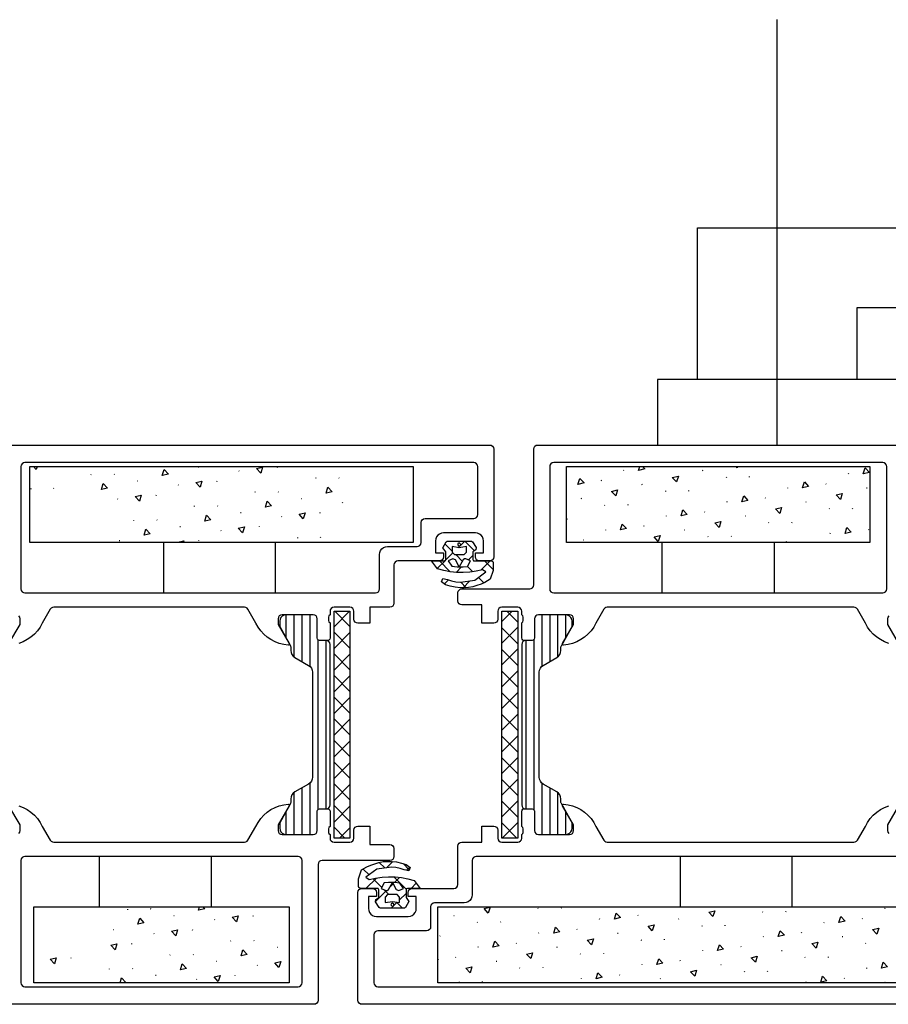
# Model space of a CAD drawing. Header units: millimetres. Extents: x -4577 to 1032787, y -66234 to 201209.
# Tile 247 of 256: x 26772 to 26880, y -47046 to -46922. Entities that reach past the tile are written whole.
import ezdxf

# ---------------------------------------------------------------- set-up
doc = ezdxf.new("R2010")
doc.units = ezdxf.units.MM
doc.linetypes.add('510_5_2OG_ELT_1004$0$11-07-22_DS_2OG$0$AUSGEZOGEN', pattern=[0])
for name, color, linetype in [('510_5_2OG_ELT_1004$0$11-07-22_DS_2OG$0$108', 8, '510_5_2OG_ELT_1004$0$11-07-22_DS_2OG$0$AUSGEZOGEN'), ('510_5_2OG_ELT_1004$0$11-07-22_DS_2OG$0$DOOR', 8, '510_5_2OG_ELT_1004$0$11-07-22_DS_2OG$0$AUSGEZOGEN'), ('510_5_2OG_ELT_1004$0$11-07-22_DS_2OG$0$Nichttragende_Bauteile', 8, '510_5_2OG_ELT_1004$0$11-07-22_DS_2OG$0$AUSGEZOGEN')]:
    doc.layers.add(name, color=color, linetype=linetype)

# ---------------------------------------------------------------- blocks, each defined once
blk = doc.blocks.new('510_5_2OG_ELT_1004')
at = {"layer": '510_5_2OG_ELT_1004$0$11-07-22_DS_2OG$0$108', "linetype": '510_5_2OG_ELT_1004$0$11-07-22_DS_2OG$0$AUSGEZOGEN'}
for p, q in [((26773.71, -46978.68), (26773.37, -46978.31)), ((26773.83, -46978.31), (26773.71, -46978.68)), ((26780.59, -46979.28), (26780.57, -46979.35)), ((26783.53, -46979.3), (26783.49, -46979.25)), ((26789.5, -46979.42), (26789.73, -46978.68)), ((26794.06, -46978.37), (26793.99, -46978.39)), ((26799.1, -46978.82), (26799.14, -46978.87)), ((26803.94, -46978.4), (26803.96, -46978.34)), ((26786.46, -46980.13), (26786.39, -46980.14)), ((26791.5, -46980.58), (26791.54, -46980.63)), ((26793.7, -46980.3), (26794.46, -46980.13)), ((26794.23, -46980.87), (26793.7, -46980.3)), ((26794.46, -46980.13), (26794.23, -46980.87)), ((26796.34, -46980.16), (26796.36, -46980.09)), ((26808.71, -46979.72), (26808.69, -46979.79)), ((26811.65, -46979.74), (26811.61, -46979.69)), ((26772.99, -46981.04), (26773.07, -46981.1)), ((26775.93, -46981.05), (26775.89, -46981.01)), ((26788.74, -46981.91), (26788.76, -46981.85)), ((26801.11, -46981.48), (26801.09, -46981.54)), ((26804.05, -46981.49), (26804.01, -46981.45)), ((26810.02, -46981.62), (26810.24, -46980.87)), ((26783.9, -46982.33), (26783.94, -46982.38)), ((26802.42, -46983.37), (26802.64, -46982.63)), ((26802.64, -46982.63), (26803.18, -46983.2)), ((26806.98, -46982.32), (26806.91, -46982.34)), ((26812.02, -46982.77), (26812.06, -46982.82)), ((26793.51, -46983.23), (26793.49, -46983.3)), ((26796.45, -46983.25), (26796.41, -46983.2)), ((26799.38, -46984.08), (26799.31, -46984.09)), ((26803.18, -46983.2), (26802.42, -46983.37)), ((26809.26, -46984.11), (26809.28, -46984.04)), ((26785.91, -46984.99), (26785.89, -46985.05)), ((26788.85, -46985), (26788.81, -46984.96)), ((26794.82, -46985.13), (26795.04, -46984.38)), ((26804.42, -46984.53), (26804.46, -46984.58)), ((26787.22, -46986.88), (26787.44, -46986.14)), ((26791.78, -46985.83), (26791.71, -46985.84)), ((26796.82, -46986.28), (26796.86, -46986.33)), ((26801.66, -46985.86), (26801.68, -46985.8)), ((26784.18, -46987.58), (26784.11, -46987.6)), ((26789.66, -46987.81), (26789.66, -46994.11)), ((26792.18, -46987.59), (26792.11, -46987.81)), ((26794.06, -46987.61), (26794.08, -46987.55)), ((26803.66, -46994.11), (26803.66, -46987.81)), ((26806.43, -46987.18), (26806.41, -46987.25)), ((26809.37, -46987.2), (26809.33, -46987.15)), ((26812.95, -46996.4), (26811, -46998.36)), ((26811.11, -46996.4), (26813, -46998.3)), ((26805, -46999.75), (26805, -46996.85)), ((26806, -47002.12), (26806, -46996.85)), ((26807, -47002.72), (26807, -46996.85)), ((26808, -47003.33), (26808, -46996.85)), ((26811, -46999.01), (26813, -47001.01)), ((26813, -46999.07), (26811, -47001.07)), ((26809, -47021.25), (26809, -46999.96)), ((26810, -47021.15), (26810, -47000.05)), ((26810.5, -47020.65), (26810.5, -47000.55)), ((26806.1, -47002.2), (26807.8, -47003.18)), ((26811, -47001.73), (26813, -47003.73)), ((26813, -47001.79), (26811, -47003.79)), ((26811, -47004.44), (26813, -47006.44)), ((26813, -47004.5), (26811, -47006.5)), ((26811, -47007.16), (26813, -47009.16)), ((26813, -47007.22), (26811, -47009.22)), ((26811, -47009.88), (26813, -47011.88)), ((26813, -47009.93), (26811, -47011.93)), ((26811, -47012.59), (26813, -47014.59)), ((26813, -47012.65), (26811, -47014.65)), ((26811, -47015.31), (26813, -47017.31)), ((26813, -47015.36), (26811, -47017.36)), ((26807.8, -47018.03), (26806.1, -47019.01)), ((26807, -47024.35), (26807, -47018.49)), ((26808, -47024.35), (26808, -47017.88)), ((26811, -47018.02), (26813, -47020.02)), ((26813, -47018.08), (26811, -47020.08)), ((26806, -47024.35), (26806, -47019.09)), ((26811, -47020.74), (26813, -47022.74)), ((26813, -47020.79), (26811, -47022.79)), ((26805, -47024.35), (26805, -47021.46)), ((26811, -47023.45), (26812.35, -47024.8)), ((26813, -47023.51), (26811.7, -47024.8)), ((26781.63, -47033.41), (26781.63, -47027.11)), ((26795.63, -47027.11), (26795.63, -47033.41)), ((26788.09, -47033.71), (26788.04, -47033.66)), ((26794.05, -47033.83), (26794.18, -47033.41)), ((26794.81, -47033.66), (26794.05, -47033.83)), ((26794.58, -47033.41), (26794.81, -47033.66)), ((26785.15, -47033.69), (26785.13, -47033.76)), ((26786.45, -47035.59), (26786.68, -47034.84)), ((26786.68, -47034.84), (26787.21, -47035.41)), ((26791.01, -47034.54), (26790.95, -47034.55)), ((26798.26, -47034.71), (26799.02, -47034.54)), ((26798.79, -47035.28), (26798.26, -47034.71)), ((26799.02, -47034.54), (26798.79, -47035.28)), ((26800.89, -47034.57), (26800.91, -47034.5)), ((26787.21, -47035.41), (26786.45, -47035.59)), ((26796.05, -47034.99), (26796.1, -47035.04)), ((26783.41, -47036.29), (26783.35, -47036.3)), ((26788.45, -47036.74), (26788.5, -47036.79)), ((26790.66, -47036.47), (26791.42, -47036.29)), ((26791.19, -47037.04), (26790.66, -47036.47)), ((26791.42, -47036.29), (26791.19, -47037.04)), ((26793.29, -47036.32), (26793.31, -47036.26)), ((26783.06, -47038.22), (26783.82, -47038.04)), ((26783.59, -47038.79), (26783.06, -47038.22)), ((26783.82, -47038.04), (26783.59, -47038.79)), ((26785.69, -47038.07), (26785.71, -47038.01)), ((26798.07, -47037.64), (26798.05, -47037.71)), ((26801.01, -47037.66), (26800.96, -47037.61)), ((26803.93, -47038.49), (26803.87, -47038.5)), ((26775.46, -47039.97), (26776.22, -47039.8)), ((26776.22, -47039.8), (26775.99, -47040.55)), ((26778.09, -47039.83), (26778.11, -47039.77)), ((26790.47, -47039.4), (26790.45, -47039.46)), ((26793.41, -47039.41), (26793.36, -47039.37)), ((26799.37, -47039.54), (26799.6, -47038.79)), ((26800.13, -47039.36), (26799.37, -47039.54)), ((26799.6, -47038.79), (26800.13, -47039.36)), ((26775.99, -47040.55), (26775.46, -47039.97)), ((26791.77, -47041.29), (26792, -47040.55)), ((26792, -47040.55), (26792.53, -47041.12)), ((26796.33, -47040.24), (26796.27, -47040.25)), ((26801.37, -47040.69), (26801.42, -47040.74)), ((26804.11, -47040.99), (26803.58, -47040.42)), ((26782.87, -47041.15), (26782.85, -47041.22)), ((26785.81, -47041.17), (26785.76, -47041.12)), ((26788.73, -47041.99), (26788.67, -47042.01)), ((26792.53, -47041.12), (26791.77, -47041.29)), ((26795.98, -47042.17), (26796.74, -47041.99)), ((26796.51, -47042.74), (26795.98, -47042.17)), ((26796.74, -47041.99), (26796.51, -47042.74)), ((26798.61, -47042.02), (26798.63, -47041.96)), ((26778.19, -47042.91), (26778.16, -47042.87)), ((26784.22, -47042.91), (26784.4, -47042.3)), ((26784.4, -47042.3), (26784.93, -47042.87)), ((26784.93, -47042.87), (26784.79, -47042.91)), ((26793.77, -47042.45), (26793.82, -47042.5))]:
    blk.add_line(p, q, dxfattribs=at)
for points in [[(26765, -46975.6), (26830.5, -46975.6), (26830.69, -46975.64), (26830.85, -46975.75), (26830.96, -46975.91), (26831, -46976.1), (26831, -46989.6), (26830.96, -46989.8), (26830.85, -46989.96), (26830.69, -46990.07), (26830.5, -46990.1), (26829.2, -46990.1), (26829.01, -46990.07), (26828.85, -46989.96), (26828.74, -46989.8), (26828.7, -46989.6), (26828.7, -46989.1), (26829.7, -46989.1), (26829.7, -46987.6), (26829.67, -46987.35), (26829.57, -46987.1), (26829.41, -46986.9), (26829.2, -46986.74), (26828.96, -46986.64), (26828.7, -46986.6), (26824.7, -46986.6), (26824.44, -46986.64), (26824.2, -46986.74), (26823.99, -46986.9), (26823.83, -46987.1), (26823.73, -46987.35), (26823.7, -46987.6), (26823.7, -46989.1), (26824.7, -46989.1), (26824.7, -46989.6), (26824.66, -46989.8), (26824.55, -46989.96), (26824.39, -46990.07), (26824.2, -46990.1), (26819, -46990.1), (26818.81, -46990.14), (26818.65, -46990.25), (26818.54, -46990.41), (26818.5, -46990.6), (26818.5, -46995.4), (26818.46, -46995.6), (26818.35, -46995.76), (26818.19, -46995.87), (26818, -46995.9), (26815.5, -46995.9), (26815.5, -46997.9), (26814, -46997.9), (26813.81, -46997.87), (26813.65, -46997.76), (26813.54, -46997.6), (26813.5, -46997.4), (26813.5, -46996.4), (26813.46, -46996.21), (26813.35, -46996.05), (26813.19, -46995.94), (26813, -46995.9), (26811, -46995.9), (26810.81, -46995.94), (26810.65, -46996.05), (26810.54, -46996.21), (26810.5, -46996.4), (26810.5, -46996.85), (26810.34, -46996.98), (26810.3, -46997.13), (26810.3, -46997.58), (26810.34, -46997.73), (26810.5, -46997.85), (26810.5, -46999.75), (26810.46, -46999.9), (26810.35, -47000.01), (26810.2, -47000.05), (26809.2, -47000.05), (26809.05, -47000.01), (26808.94, -46999.9), (26808.9, -46999.75), (26808.9, -46997.35), (26808.86, -46997.16), (26808.75, -46997), (26808.59, -46996.89), (26808.4, -46996.85), (26804.5, -46996.85)], [(26829, -46984.3), (26829, -46978.3), (26828.96, -46978.11), (26828.85, -46977.95), (26828.69, -46977.84), (26828.5, -46977.8), (26772.3, -46977.8), (26772.11, -46977.84), (26771.95, -46977.95), (26771.84, -46978.11), (26771.8, -46978.3), (26771.8, -46993.6), (26771.84, -46993.8), (26771.95, -46993.96), (26772.11, -46994.07), (26772.3, -46994.1), (26816.2, -46994.1), (26816.39, -46994.07), (26816.55, -46993.96), (26816.66, -46993.8), (26816.7, -46993.6), (26816.7, -46989.3), (26816.73, -46989.05), (26816.83, -46988.8), (26816.99, -46988.6), (26817.2, -46988.44), (26817.44, -46988.34), (26817.7, -46988.3), (26821.4, -46988.3), (26821.59, -46988.27), (26821.75, -46988.16), (26821.86, -46988), (26821.9, -46987.8), (26821.9, -46985.3), (26821.94, -46985.11), (26822.05, -46984.95), (26822.21, -46984.84), (26822.4, -46984.8), (26828.5, -46984.8), (26828.69, -46984.77), (26828.85, -46984.66), (26828.96, -46984.5), (26829, -46984.3)], [(26789.73, -46978.68), (26790.26, -46979.25), (26789.5, -46979.42)], [(26801.3, -46978.55), (26802.06, -46978.37), (26801.83, -46979.12), (26801.3, -46978.55)], [(26782.12, -46980.43), (26782.66, -46981), (26781.9, -46981.18), (26782.12, -46980.43)], [(26786.86, -46981.88), (26786.63, -46982.63), (26786.1, -46982.06), (26786.86, -46981.88)], [(26810.24, -46980.87), (26810.78, -46981.44), (26810.02, -46981.62)], [(26795.04, -46984.38), (26795.58, -46984.95), (26794.82, -46985.13)], [(26787.44, -46986.14), (26787.98, -46986.71), (26787.22, -46986.88)], [(26791.46, -46987.81), (26791.42, -46987.76), (26792.18, -46987.59)], [(26804.5, -46996.85), (26804.31, -46996.89), (26804.15, -46997), (26804.04, -46997.16), (26804, -46997.35), (26804, -46998.05), (26805.39, -47000.46), (26805.4, -47000.55), (26805.35, -47000.62), (26805.27, -47000.65), (26804.7, -47000.58), (26804.15, -47000.44), (26803.62, -47000.23), (26803.11, -46999.96), (26802.64, -46999.64), (26802.21, -46999.27), (26801.83, -46998.85), (26801.49, -46998.38), (26801.22, -46997.88), (26800.22, -46996.15), (26800.11, -46996.02), (26799.96, -46995.93), (26799.79, -46995.9), (26775.91, -46995.9), (26775.74, -46995.93), (26775.59, -46996.02), (26775.48, -46996.15), (26774.48, -46997.88), (26774.21, -46998.38), (26773.87, -46998.85), (26773.49, -46999.27), (26773.06, -46999.64), (26772.59, -46999.96), (26772.08, -47000.23), (26771.55, -47000.44)], [(26770.31, -47000.46), (26771.7, -46998.05), (26771.7, -46997.35), (26771.66, -46997.16), (26771.55, -46997)], [(26811, -46996.4), (26813, -46996.4), (26813, -47024.8), (26811, -47024.8), (26811, -46996.4)], [(26808.4, -46996.85), (26805, -46996.85), (26804.75, -46996.89), (26804.53, -46997.01), (26804.35, -46997.18), (26804.24, -46997.41), (26804.2, -46997.65), (26804.2, -46998.3), (26805.54, -47000.72)], [(26808.9, -46997.35), (26808.86, -46997.16), (26808.75, -46997), (26808.59, -46996.89), (26808.4, -46996.85)], [(26810.5, -47000.55), (26810.46, -47000.36), (26810.35, -47000.2), (26810.19, -47000.09), (26810, -47000.05), (26809.2, -47000.05), (26809.05, -47000.01), (26808.94, -46999.9), (26808.9, -46999.75), (26808.9, -46997.35)], [(26805.54, -47000.72), (26805.57, -47000.79), (26805.59, -47000.88), (26805.6, -47000.96), (26805.6, -47001.33), (26805.63, -47001.59), (26805.73, -47001.83), (26805.89, -47002.04), (26806.1, -47002.2)], [(26807.8, -47003.18), (26808.01, -47003.34), (26808.17, -47003.54), (26808.27, -47003.79), (26808.3, -47004.04), (26808.3, -47017.16), (26808.27, -47017.42), (26808.17, -47017.66), (26808.01, -47017.87), (26807.8, -47018.03)], [(26806.1, -47019.01), (26805.89, -47019.17), (26805.73, -47019.38), (26805.63, -47019.62), (26805.6, -47019.88), (26805.6, -47020.25), (26805.59, -47020.33), (26805.57, -47020.41), (26805.54, -47020.49)], [(26810.5, -47024.35), (26810.5, -47024.8), (26810.54, -47025), (26810.65, -47025.16), (26810.81, -47025.27), (26811, -47025.3), (26813, -47025.3), (26813.19, -47025.27), (26813.35, -47025.16), (26813.46, -47025), (26813.5, -47024.8), (26813.5, -47023.8), (26813.54, -47023.61), (26813.65, -47023.45), (26813.81, -47023.34), (26814, -47023.3), (26815.5, -47023.3), (26815.5, -47025.6), (26818, -47025.6), (26818.19, -47025.64), (26818.35, -47025.75), (26818.46, -47025.91), (26818.5, -47026.1), (26818.5, -47027.1), (26818.46, -47027.3), (26818.35, -47027.46), (26818.19, -47027.57), (26818, -47027.6), (26809.5, -47027.6), (26809.31, -47027.64), (26809.15, -47027.75), (26809.04, -47027.91), (26809, -47028.1), (26809, -47045.1), (26808.96, -47045.3), (26808.85, -47045.46), (26808.69, -47045.57), (26808.5, -47045.6), (26765, -47045.6)], [(26771.55, -47024.21), (26771.66, -47024.05), (26771.7, -47023.85), (26771.7, -47023.15), (26770.31, -47020.75)], [(26771.55, -47020.77), (26772.08, -47020.98), (26772.59, -47021.24), (26773.06, -47021.57), (26773.49, -47021.94), (26773.87, -47022.36), (26774.21, -47022.83), (26774.48, -47023.33), (26775.48, -47025.05), (26775.59, -47025.19), (26775.74, -47025.27), (26775.91, -47025.3), (26799.79, -47025.3), (26799.96, -47025.27), (26800.11, -47025.19), (26800.22, -47025.05), (26801.22, -47023.33), (26801.49, -47022.83), (26801.83, -47022.36), (26802.21, -47021.94), (26802.64, -47021.57), (26803.11, -47021.24), (26803.62, -47020.98), (26804.15, -47020.77), (26804.7, -47020.63), (26805.27, -47020.55), (26805.35, -47020.59), (26805.4, -47020.66), (26805.39, -47020.75), (26804, -47023.15), (26804, -47023.85), (26804.04, -47024.05), (26804.15, -47024.21), (26804.31, -47024.32), (26804.5, -47024.35)], [(26805.54, -47020.49), (26804.2, -47022.9), (26804.2, -47023.55), (26804.24, -47023.8), (26804.35, -47024.02), (26804.53, -47024.2), (26804.75, -47024.32), (26805, -47024.35), (26808.4, -47024.35), (26808.59, -47024.32), (26808.75, -47024.21), (26808.86, -47024.05), (26808.9, -47023.85), (26808.9, -47021.45), (26808.94, -47021.3), (26809.05, -47021.19), (26809.2, -47021.15), (26810, -47021.15), (26810.19, -47021.12), (26810.35, -47021.01), (26810.46, -47020.85), (26810.5, -47020.65)], [(26804.5, -47024.35), (26808.4, -47024.35), (26808.59, -47024.32), (26808.75, -47024.21), (26808.86, -47024.05), (26808.9, -47023.85), (26808.9, -47021.45), (26808.94, -47021.3), (26809.05, -47021.19), (26809.2, -47021.15), (26810.2, -47021.15), (26810.35, -47021.19), (26810.46, -47021.3), (26810.5, -47021.45), (26810.5, -47023.35), (26810.34, -47023.48), (26810.3, -47023.63), (26810.3, -47024.08), (26810.34, -47024.23), (26810.5, -47024.35)], [(26772.3, -47027.1), (26772.11, -47027.14), (26771.95, -47027.25), (26771.84, -47027.41), (26771.8, -47027.6)], [(26771.8, -47027.6), (26771.8, -47042.9), (26771.84, -47043.1), (26771.95, -47043.26), (26772.11, -47043.37), (26772.3, -47043.4), (26806.5, -47043.4), (26806.69, -47043.37), (26806.85, -47043.26), (26806.96, -47043.1), (26807, -47042.9), (26807, -47027.6), (26806.96, -47027.41), (26806.85, -47027.25), (26806.69, -47027.14), (26806.5, -47027.1), (26772.3, -47027.1)], [(26803.58, -47040.42), (26804.34, -47040.24), (26804.11, -47040.99)]]:
    blk.add_lwpolyline(points, dxfattribs=at)
for points in [[(26820.9, -46978.31), (26820.9, -46987.81), (26772.9, -46987.81), (26772.9, -46978.31), (26820.9, -46978.31)], [(26807.15, -46984.82), (26806.62, -46984.25), (26807.38, -46984.08), (26807.15, -46984.82)], [(26799.55, -46986.58), (26799.02, -46986.01), (26799.78, -46985.83), (26799.55, -46986.58)], [(26805.4, -47033.41), (26805.4, -47042.91), (26773.4, -47042.91), (26773.4, -47033.41), (26805.4, -47033.41)]]:
    blk.add_lwpolyline(points, close=True, dxfattribs=at)
at = {"layer": '510_5_2OG_ELT_1004$0$11-07-22_DS_2OG$0$DOOR', "linetype": '510_5_2OG_ELT_1004$0$11-07-22_DS_2OG$0$AUSGEZOGEN'}
for p, q in [((26847.27, -46978.74), (26847.25, -46978.81)), ((26849.14, -46978.77), (26849.29, -46978.3)), ((26849.9, -46978.6), (26849.14, -46978.77)), ((26849.63, -46978.3), (26849.9, -46978.6)), ((26852.11, -46978.32), (26852.09, -46978.3)), ((26857.15, -46978.77), (26857.21, -46978.76)), ((26861.48, -46978.47), (26861.33, -46978.3)), ((26861.53, -46978.3), (26861.48, -46978.47)), ((26875.39, -46979.18), (26875.37, -46979.25)), ((26877.26, -46979.21), (26877.49, -46978.47)), ((26841.54, -46980.53), (26841.77, -46979.78)), ((26842.3, -46980.35), (26841.54, -46980.53)), ((26841.77, -46979.78), (26842.3, -46980.35)), ((26844.51, -46980.07), (26844.46, -46980.03)), ((26849.55, -46980.53), (26849.61, -46980.51)), ((26853.35, -46979.65), (26854.11, -46979.48)), ((26853.88, -46980.22), (26853.35, -46979.65)), ((26854.11, -46979.48), (26853.88, -46980.22)), ((26860.08, -46979.6), (26860.12, -46979.65)), ((26863.01, -46979.62), (26863.03, -46979.55)), ((26872.63, -46980.52), (26872.58, -46980.47)), ((26845.75, -46981.41), (26846.51, -46981.23)), ((26846.28, -46981.98), (26845.75, -46981.41)), ((26846.51, -46981.23), (26846.28, -46981.98)), ((26852.48, -46981.35), (26852.52, -46981.4)), ((26855.41, -46981.37), (26855.43, -46981.31)), ((26867.79, -46980.94), (26867.77, -46981)), ((26873.87, -46981.85), (26874.63, -46981.67)), ((26874.4, -46982.42), (26873.87, -46981.85)), ((26874.63, -46981.67), (26874.4, -46982.42)), ((26877.67, -46980.97), (26877.73, -46980.95)), ((26841.95, -46982.28), (26842.01, -46982.27)), ((26844.88, -46983.11), (26844.92, -46983.16)), ((26847.81, -46983.12), (26847.83, -46983.06)), ((26860.19, -46982.69), (26860.17, -46982.76)), ((26862.29, -46981.98), (26862.82, -46982.55)), ((26865.03, -46982.27), (26864.98, -46982.22)), ((26870.07, -46982.72), (26870.13, -46982.71)), ((26854.46, -46984.48), (26854.69, -46983.73)), ((26855.22, -46984.3), (26854.46, -46984.48)), ((26854.69, -46983.73), (26855.22, -46984.3)), ((26857.43, -46984.02), (26857.38, -46983.98)), ((26866.27, -46983.6), (26867.03, -46983.43)), ((26866.8, -46984.17), (26866.27, -46983.6)), ((26867.03, -46983.43), (26866.8, -46984.17)), ((26873, -46983.55), (26873.04, -46983.6)), ((26875.93, -46983.57), (26875.95, -46983.5)), ((26840.21, -46984.88), (26840.23, -46984.82)), ((26846.86, -46986.23), (26847.09, -46985.49)), ((26847.09, -46985.49), (26847.62, -46986.06)), ((26852.59, -46984.45), (26852.57, -46984.51)), ((26858.67, -46985.36), (26859.43, -46985.18)), ((26859.2, -46985.93), (26858.67, -46985.36)), ((26859.43, -46985.18), (26859.2, -46985.93)), ((26862.47, -46984.48), (26862.53, -46984.46)), ((26865.39, -46985.3), (26865.44, -46985.35)), ((26868.33, -46985.32), (26868.35, -46985.26)), ((26844.99, -46986.2), (26844.97, -46986.27)), ((26847.62, -46986.06), (26846.86, -46986.23)), ((26849.83, -46985.78), (26849.78, -46985.73)), ((26854.87, -46986.23), (26854.93, -46986.22)), ((26873.11, -46986.64), (26873.09, -46986.71)), ((26875.21, -46985.93), (26875.74, -46986.5)), ((26877.95, -46986.22), (26877.9, -46986.17)), ((26824.64, -46988.47), (26825.03, -46987.73)), ((26825.79, -46988.88), (26824.9, -46987.99)), ((26825.79, -46988.88), (26824.9, -46987.99)), ((26825.03, -46987.73), (26825.17, -46987.62)), ((26825.17, -46987.62), (26828.21, -46987.62)), ((26826.52, -46987.94), (26826.49, -46988.04)), ((26826.49, -46988.04), (26826.52, -46988.14)), ((26826.69, -46987.84), (26826.52, -46987.94)), ((26826.89, -46988.04), (26826.69, -46987.84)), ((26826.79, -46988.21), (26826.89, -46988.04)), ((26826.83, -46988.16), (26827.36, -46987.62)), ((26826.83, -46988.16), (26827.36, -46987.62)), ((26828.57, -46988.83), (26827.36, -46987.62)), ((26828.57, -46988.83), (26827.36, -46987.62)), ((26828.21, -46987.62), (26828.34, -46987.72)), ((26828.34, -46987.72), (26828.81, -46988.44)), ((26842.23, -46987.53), (26842.18, -46987.49)), ((26851.83, -46986.93), (26851.6, -46987.68)), ((26852.1, -46994.1), (26852.1, -46987.8)), ((26857.79, -46987.06), (26857.84, -46987.11)), ((26860.73, -46987.07), (26860.75, -46987.01)), ((26866.1, -46987.8), (26866.1, -46994.1)), ((26867.57, -46987.8), (26867.61, -46987.68)), ((26867.61, -46987.68), (26867.73, -46987.8)), ((26824.98, -46988.96), (26824.64, -46988.47)), ((26824.95, -46990.03), (26825.88, -46989.11)), ((26824.95, -46990.03), (26825.88, -46989.11)), ((26824.98, -46989.91), (26824.98, -46988.96)), ((26826.69, -46988.48), (26825.79, -46988.32)), ((26825.79, -46988.32), (26825.79, -46989.02)), ((26825.79, -46989.02), (26826.09, -46989.32)), ((26826.52, -46988.14), (26826.69, -46988.24)), ((26826.53, -46988.45), (26826.76, -46988.22)), ((26826.53, -46988.45), (26826.76, -46988.22)), ((26826.69, -46988.24), (26826.79, -46988.21)), ((26827.59, -46988.32), (26826.69, -46988.48)), ((26827.29, -46989.32), (26827.59, -46989.02)), ((26827.59, -46989.02), (26827.59, -46988.32)), ((26828.76, -46988.7), (26828.39, -46988.95)), ((26828.39, -46988.95), (26828.39, -46989.91)), ((26828.81, -46988.44), (26828.76, -46988.7)), ((26823.96, -46991.09), (26823.21, -46990.11)), ((26823.21, -46990.11), (26824.78, -46990.11)), ((26823.93, -46991.05), (26824.95, -46990.04)), ((26823.93, -46991.05), (26824.95, -46990.04)), ((26825.55, -46991.46), (26824.2, -46990.11)), ((26825.55, -46991.46), (26824.2, -46990.11)), ((26824.78, -46990.11), (26824.95, -46990.03)), ((26824.95, -46990.03), (26824.98, -46989.91)), ((26825.89, -46989.83), (26825.28, -46990.11)), ((26825.28, -46990.11), (26825.74, -46990.77)), ((26826.21, -46989.97), (26825.89, -46989.83)), ((26826.09, -46989.32), (26827.29, -46989.32)), ((26826.69, -46990.85), (26826.21, -46989.97)), ((26827.08, -46990.16), (26826.24, -46989.32)), ((26827.08, -46990.16), (26826.24, -46989.32)), ((26827.18, -46989.97), (26826.69, -46990.85)), ((26827.34, -46989.84), (26827.18, -46989.97)), ((26827.5, -46989.84), (26827.34, -46989.84)), ((26828.09, -46990.11), (26827.5, -46989.84)), ((26827.73, -46990.82), (26828.09, -46990.11)), ((26827.82, -46989.99), (26828.39, -46989.42)), ((26827.82, -46989.99), (26828.39, -46989.42)), ((26828.39, -46989.91), (26828.47, -46990.08)), ((26828.47, -46990.08), (26828.59, -46990.11)), ((26828.59, -46990.11), (26830.74, -46990.11)), ((26829.38, -46991.26), (26830.53, -46990.11)), ((26829.38, -46991.26), (26830.53, -46990.11)), ((26830.93, -46991.19), (26829.85, -46990.11)), ((26830.93, -46991.19), (26829.85, -46990.11)), ((26830.74, -46990.11), (26830.9, -46990.2)), ((26830.9, -46990.2), (26830.93, -46990.32)), ((26830.93, -46990.32), (26830.93, -46991.32)), ((26824.75, -46991.31), (26823.96, -46991.09)), ((26825.55, -46991.46), (26824.75, -46991.31)), ((26826.36, -46991.54), (26825.55, -46991.46)), ((26825.74, -46990.77), (26826.4, -46990.84)), ((26826.28, -46991.54), (26826.95, -46990.86)), ((26826.28, -46991.54), (26826.95, -46990.86)), ((26827.18, -46991.56), (26826.36, -46991.54)), ((26826.4, -46990.84), (26827.16, -46990.86)), ((26827.16, -46990.86), (26827.73, -46990.82)), ((26827.99, -46991.51), (26827.18, -46991.56)), ((26828.37, -46991.46), (26827.73, -46990.82)), ((26828.37, -46991.46), (26827.73, -46990.82)), ((26828.8, -46991.39), (26827.99, -46991.51)), ((26828.64, -46992.53), (26830, -46991.49)), ((26829.59, -46991.21), (26828.8, -46991.39)), ((26830, -46991.49), (26829.59, -46991.21)), ((26830.93, -46991.32), (26830.54, -46992.41)), ((26824.45, -46992.71), (26824.64, -46992.32)), ((26824.95, -46993.09), (26824.45, -46992.71)), ((26824.64, -46992.32), (26825.2, -46992.43)), ((26824.82, -46992.99), (26825.33, -46992.48)), ((26824.82, -46992.99), (26825.33, -46992.48)), ((26825.2, -46992.43), (26825.73, -46992.6)), ((26825.73, -46992.6), (26826.27, -46992.72)), ((26826.27, -46992.72), (26826.82, -46992.78)), ((26826.82, -46992.78), (26828.64, -46992.53)), ((26827.55, -46993.47), (26826.86, -46992.78)), ((26827.55, -46993.47), (26826.86, -46992.78)), ((26827.16, -46993.48), (26828.02, -46992.62)), ((26827.16, -46993.48), (26828.02, -46992.62)), ((26829.76, -46992.85), (26829.1, -46992.19)), ((26829.76, -46992.85), (26829.1, -46992.19)), ((26829.88, -46992.79), (26829.41, -46993)), ((26830.54, -46992.41), (26829.88, -46992.79)), ((26825.55, -46993.28), (26824.95, -46993.09)), ((26826.16, -46993.41), (26825.55, -46993.28)), ((26826.79, -46993.48), (26826.16, -46993.41)), ((26827.29, -46993.48), (26826.79, -46993.48)), ((26827.84, -46993.45), (26827.29, -46993.48)), ((26828.37, -46993.35), (26827.84, -46993.45)), ((26828.89, -46993.19), (26828.37, -46993.35)), ((26829.41, -46993), (26828.89, -46993.19)), ((26832, -46997.7), (26833.3, -46996.4)), ((26834, -46997.76), (26832.65, -46996.4)), ((26837, -46996.85), (26837, -47003.33)), ((26838, -46996.85), (26838, -47002.72)), ((26839, -46996.85), (26839, -47002.12)), ((26840, -46996.85), (26840, -46999.75)), ((26832, -47000.42), (26834, -46998.42)), ((26834, -47000.47), (26832, -46998.47)), ((26835, -47000.05), (26835, -47021.15)), ((26836, -46999.96), (26836, -47021.24)), ((26832, -47003.13), (26834, -47001.13)), ((26834, -47003.19), (26832, -47001.19)), ((26837.2, -47003.18), (26838.9, -47002.2)), ((26832, -47005.85), (26834, -47003.85)), ((26834, -47005.9), (26832, -47003.9)), ((26832, -47008.56), (26834, -47006.56)), ((26834, -47008.62), (26832, -47006.62)), ((26832, -47011.28), (26834, -47009.28)), ((26834, -47011.33), (26832, -47009.33)), ((26832, -47013.99), (26834, -47011.99)), ((26834, -47014.05), (26832, -47012.05)), ((26832, -47016.71), (26834, -47014.71)), ((26834, -47016.76), (26832, -47014.76)), ((26832, -47019.42), (26834, -47017.42)), ((26834, -47019.48), (26832, -47017.48)), ((26837, -47017.88), (26837, -47024.35)), ((26838.9, -47019.01), (26837.2, -47018.03)), ((26838, -47018.49), (26838, -47024.35)), ((26839, -47019.09), (26839, -47024.35)), ((26832, -47022.14), (26834, -47020.14)), ((26834, -47022.19), (26832, -47020.19)), ((26840, -47021.46), (26840, -47024.35)), ((26833.9, -47024.8), (26832, -47022.91)), ((26832.05, -47024.8), (26834, -47022.85)), ((26854.35, -47027.1), (26854.35, -47033.4)), ((26868.35, -47033.4), (26868.35, -47027.1)), ((26814.46, -47028.79), (26815.12, -47028.41)), ((26815.41, -47029.41), (26814.67, -47028.67)), ((26815.41, -47029.41), (26814.67, -47028.67)), ((26816.36, -47028.67), (26815, -47029.71)), ((26815.12, -47028.41), (26815.59, -47028.2)), ((26815.59, -47028.2), (26816.11, -47028.01)), ((26816.11, -47028.01), (26816.63, -47027.85)), ((26818.18, -47028.42), (26816.36, -47028.67)), ((26816.63, -47027.85), (26817.16, -47027.75)), ((26817.36, -47028.54), (26816.67, -47027.85)), ((26817.36, -47028.54), (26816.67, -47027.85)), ((26817.16, -47027.75), (26817.71, -47027.72)), ((26817.59, -47028.51), (26818.36, -47027.74)), ((26817.59, -47028.51), (26818.36, -47027.74)), ((26817.71, -47027.72), (26818.21, -47027.72)), ((26818.73, -47028.48), (26818.18, -47028.42)), ((26818.21, -47027.72), (26818.84, -47027.79)), ((26819.27, -47028.6), (26818.73, -47028.48)), ((26818.84, -47027.79), (26819.45, -47027.92)), ((26819.8, -47028.77), (26819.27, -47028.6)), ((26819.45, -47027.92), (26820.05, -47028.11)), ((26820.42, -47028.76), (26819.64, -47027.98)), ((26820.42, -47028.76), (26819.64, -47027.98)), ((26820.05, -47028.11), (26820.55, -47028.49)), ((26820.09, -47028.83), (26820.48, -47028.44)), ((26820.09, -47028.83), (26820.48, -47028.44)), ((26820.55, -47028.49), (26820.36, -47028.88)), ((26814.07, -47029.88), (26814.46, -47028.79)), ((26814.07, -47030.88), (26814.07, -47029.88)), ((26815, -47029.71), (26815.41, -47029.99)), ((26815, -47031.09), (26816.3, -47029.8)), ((26815, -47031.09), (26816.3, -47029.8)), ((26815.41, -47029.99), (26816.2, -47029.81)), ((26816.97, -47030.97), (26815.89, -47029.89)), ((26816.97, -47030.97), (26815.89, -47029.89)), ((26816.2, -47029.81), (26817.01, -47029.69)), ((26817.01, -47029.69), (26817.82, -47029.64)), ((26817.82, -47029.64), (26818.64, -47029.66)), ((26820.04, -47031.21), (26818.49, -47029.66)), ((26820.04, -47031.21), (26818.49, -47029.66)), ((26818.56, -47030.36), (26819.2, -47029.72)), ((26818.56, -47030.36), (26819.2, -47029.72)), ((26818.64, -47029.66), (26819.45, -47029.74)), ((26819.45, -47029.74), (26820.25, -47029.89)), ((26820.36, -47028.88), (26819.8, -47028.77)), ((26820.25, -47029.89), (26821.04, -47030.11)), ((26814.1, -47031), (26814.07, -47030.88)), ((26814.27, -47031.09), (26814.08, -47030.91)), ((26814.27, -47031.09), (26814.08, -47030.91)), ((26814.26, -47031.09), (26814.1, -47031)), ((26816.41, -47031.09), (26814.26, -47031.09)), ((26816.53, -47031.12), (26816.41, -47031.09)), ((26816.61, -47031.29), (26816.53, -47031.12)), ((26817.27, -47030.38), (26816.91, -47031.09)), ((26816.91, -47031.09), (26817.5, -47031.36)), ((26817.84, -47030.34), (26817.27, -47030.38)), ((26817.82, -47031.23), (26818.31, -47030.35)), ((26818.6, -47030.36), (26817.84, -47030.34)), ((26817.99, -47030.94), (26818.4, -47030.52)), ((26817.99, -47030.94), (26818.4, -47030.52)), ((26818.31, -47030.35), (26818.79, -47031.23)), ((26819.26, -47030.43), (26818.6, -47030.36)), ((26819.11, -47031.37), (26819.72, -47031.09)), ((26819.72, -47031.09), (26819.26, -47030.43)), ((26820.05, -47031.17), (26820.02, -47031.29)), ((26820.22, -47031.09), (26820.05, -47031.17)), ((26821.79, -47031.09), (26820.22, -47031.09)), ((26820.66, -47031.09), (26821.3, -47030.45)), ((26820.66, -47031.09), (26821.3, -47030.45)), ((26821.04, -47030.11), (26821.79, -47031.09)), ((26816.2, -47032.72), (26817.56, -47031.36)), ((26816.2, -47032.72), (26817.56, -47031.36)), ((26816.24, -47032.5), (26816.61, -47032.25)), ((26816.61, -47032.25), (26816.61, -47031.29)), ((26817.88, -47031.88), (26817.25, -47031.25)), ((26817.88, -47031.88), (26817.25, -47031.25)), ((26817.71, -47031.88), (26817.41, -47032.18)), ((26817.41, -47032.18), (26817.41, -47032.88)), ((26817.5, -47031.36), (26817.66, -47031.36)), ((26817.66, -47031.36), (26817.82, -47031.23)), ((26818.91, -47031.88), (26817.71, -47031.88)), ((26818.79, -47031.23), (26819.11, -47031.37)), ((26819.21, -47032.18), (26818.91, -47031.88)), ((26819.21, -47032.54), (26820.02, -47031.73)), ((26819.21, -47032.54), (26820.02, -47031.73)), ((26819.21, -47032.88), (26819.21, -47032.18)), ((26820.02, -47031.29), (26820.02, -47032.24)), ((26820.02, -47032.24), (26820.36, -47032.73)), ((26816.19, -47032.76), (26816.24, -47032.5)), ((26816.66, -47033.48), (26816.19, -47032.76)), ((26816.79, -47033.58), (26816.66, -47033.48)), ((26819.83, -47033.58), (26816.79, -47033.58)), ((26817.41, -47032.88), (26818.31, -47032.72)), ((26818.21, -47032.99), (26818.11, -47033.16)), ((26818.11, -47033.16), (26818.31, -47033.36)), ((26818.17, -47033.58), (26818.92, -47032.83)), ((26818.17, -47033.58), (26818.92, -47032.83)), ((26818.31, -47032.96), (26818.21, -47032.99)), ((26818.31, -47032.72), (26819.21, -47032.88)), ((26818.48, -47033.06), (26818.31, -47032.96)), ((26818.31, -47033.36), (26818.48, -47033.26)), ((26818.51, -47033.16), (26818.48, -47033.06)), ((26818.48, -47033.26), (26818.51, -47033.16)), ((26819.58, -47033.58), (26818.81, -47032.81)), ((26819.58, -47033.58), (26818.81, -47032.81)), ((26819.97, -47033.47), (26819.83, -47033.58)), ((26820.36, -47032.73), (26819.97, -47033.47)), ((26830.55, -47033.44), (26830.32, -47034.19)), ((26836.51, -47033.57), (26836.56, -47033.62)), ((26839.45, -47033.58), (26839.47, -47033.52)), ((26879.95, -47033.59), (26879.93, -47033.66)), ((26825.99, -47034.5), (26826.05, -47034.48)), ((26849.06, -47034.48), (26849.02, -47034.44)), ((26857.91, -47034.06), (26858.67, -47033.89)), ((26858.44, -47034.63), (26857.91, -47034.06)), ((26858.67, -47033.89), (26858.44, -47034.63)), ((26864.63, -47034.01), (26864.68, -47034.06)), ((26867.57, -47034.02), (26867.59, -47033.96)), ((26877.18, -47034.92), (26877.14, -47034.88)), ((26828.91, -47035.32), (26828.96, -47035.37)), ((26831.85, -47035.34), (26831.87, -47035.28)), ((26838.5, -47036.69), (26838.73, -47035.95)), ((26838.73, -47035.95), (26839.26, -47036.52)), ((26844.23, -47034.91), (26844.21, -47034.97)), ((26850.31, -47035.82), (26851.07, -47035.64)), ((26850.84, -47036.39), (26850.31, -47035.82)), ((26851.07, -47035.64), (26850.84, -47036.39)), ((26854.11, -47034.94), (26854.17, -47034.92)), ((26857.03, -47035.76), (26857.08, -47035.81)), ((26859.97, -47035.78), (26859.99, -47035.72)), ((26872.35, -47035.35), (26872.33, -47035.41)), ((26824.25, -47037.09), (26824.27, -47037.03)), ((26836.63, -47036.66), (26836.61, -47036.72)), ((26839.26, -47036.52), (26838.5, -47036.69)), ((26841.46, -47036.24), (26841.42, -47036.19)), ((26846.51, -47036.69), (26846.57, -47036.68)), ((26864.75, -47037.1), (26864.73, -47037.17)), ((26867.38, -47036.96), (26866.62, -47037.13)), ((26869.58, -47036.68), (26869.54, -47036.63)), ((26874.63, -47037.13), (26874.69, -47037.12)), ((26829.03, -47038.42), (26829.01, -47038.48)), ((26833.86, -47037.99), (26833.82, -47037.95)), ((26838.91, -47038.45), (26838.97, -47038.43)), ((26843.47, -47037.39), (26843.24, -47038.14)), ((26849.43, -47037.52), (26849.48, -47037.57)), ((26852.37, -47037.53), (26852.39, -47037.47)), ((26861.98, -47038.43), (26861.94, -47038.39)), ((26870.83, -47038.01), (26871.59, -47037.84)), ((26871.36, -47038.58), (26870.83, -47038.01)), ((26871.59, -47037.84), (26871.36, -47038.58)), ((26877.55, -47037.96), (26877.6, -47038.01)), ((26826.26, -47039.75), (26826.22, -47039.7)), ((26835.11, -47039.32), (26835.87, -47039.15)), ((26835.64, -47039.89), (26835.11, -47039.32)), ((26835.87, -47039.15), (26835.64, -47039.89)), ((26841.83, -47039.27), (26841.88, -47039.32)), ((26844.77, -47039.29), (26844.79, -47039.23)), ((26857.15, -47038.86), (26857.13, -47038.92)), ((26863.23, -47039.77), (26863.99, -47039.59)), ((26863.76, -47040.34), (26863.23, -47039.77)), ((26863.99, -47039.59), (26863.76, -47040.34)), ((26867.03, -47038.89), (26867.09, -47038.87)), ((26869.95, -47039.71), (26870, -47039.76)), ((26872.89, -47039.73), (26872.91, -47039.67)), ((26827.51, -47041.08), (26828.27, -47040.9)), ((26828.27, -47040.9), (26828.04, -47041.65)), ((26831.31, -47040.2), (26831.37, -47040.19)), ((26834.23, -47041.03), (26834.28, -47041.08)), ((26837.17, -47041.04), (26837.19, -47040.98)), ((26849.55, -47040.61), (26849.53, -47040.67)), ((26854.38, -47040.19), (26854.34, -47040.14)), ((26859.43, -47040.64), (26859.49, -47040.63)), ((26877.67, -47041.05), (26877.65, -47041.12)), ((26828.04, -47041.65), (26827.51, -47041.08)), ((26844.58, -47042.22), (26843.82, -47042.4)), ((26846.78, -47041.94), (26846.74, -47041.9)), ((26856.39, -47041.34), (26856.16, -47042.09)), ((26862.35, -47041.47), (26862.4, -47041.52)), ((26865.29, -47041.48), (26865.31, -47041.42)), ((26826.63, -47042.78), (26826.68, -47042.83)), ((26829.57, -47042.8), (26829.59, -47042.74)), ((26841.95, -47042.37), (26841.93, -47042.43)), ((26851.83, -47042.4), (26851.89, -47042.38)), ((26870.07, -47042.81), (26870.05, -47042.87)), ((26872.7, -47042.66), (26871.94, -47042.84)), ((26874.9, -47042.38), (26874.86, -47042.34)), ((26879.94, -47042.84), (26880.01, -47042.82))]:
    blk.add_line(p, q, dxfattribs=at)
for points in [[(26834.5, -46996.85), (26834.5, -46996.4), (26834.46, -46996.21), (26834.36, -46996.05), (26834.19, -46995.94), (26834, -46995.9), (26832, -46995.9), (26831.81, -46995.94), (26831.65, -46996.05), (26831.54, -46996.21), (26831.5, -46996.4), (26831.5, -46997.4), (26831.46, -46997.6), (26831.36, -46997.76), (26831.19, -46997.87), (26831, -46997.9), (26829.5, -46997.9), (26829.5, -46995.6), (26827, -46995.6), (26826.81, -46995.57), (26826.65, -46995.46), (26826.54, -46995.3), (26826.5, -46995.1), (26826.5, -46994.1), (26826.54, -46993.91), (26826.65, -46993.75), (26826.81, -46993.64), (26827, -46993.6), (26835.5, -46993.6), (26835.69, -46993.57), (26835.86, -46993.46), (26835.96, -46993.3), (26836, -46993.1), (26836, -46976.1), (26836.04, -46975.91), (26836.15, -46975.75), (26836.31, -46975.64), (26836.5, -46975.6), (26887, -46975.6)], [(26838.31, -46977.84), (26838.15, -46977.95), (26838.04, -46978.11), (26838, -46978.3), (26838, -46993.6), (26838.04, -46993.8), (26838.15, -46993.96), (26838.31, -46994.07), (26838.5, -46994.1), (26879.7, -46994.1), (26879.89, -46994.07), (26880.06, -46993.96), (26880.16, -46993.8), (26880.2, -46993.6), (26880.2, -46978.3), (26880.16, -46978.11)], [(26880.16, -46978.11), (26880.06, -46977.95), (26879.89, -46977.84), (26879.7, -46977.8), (26838.5, -46977.8), (26838.31, -46977.84)], [(26877.49, -46978.47), (26878.02, -46979.04), (26877.26, -46979.21)], [(26869.66, -46980.97), (26869.89, -46980.22), (26870.42, -46980.79), (26869.66, -46980.97)], [(26862.82, -46982.55), (26862.06, -46982.72), (26862.29, -46981.98)], [(26875.74, -46986.5), (26874.98, -46986.67), (26875.21, -46985.93)], [(26851.6, -46987.68), (26851.07, -46987.11), (26851.83, -46986.93)], [(26834, -47024.8), (26832, -47024.8), (26832, -46996.4), (26834, -46996.4), (26834, -47024.8)], [(26880.45, -46997), (26880.34, -46997.16), (26880.3, -46997.35), (26880.3, -46998.05), (26881.69, -47000.46)], [(26880.45, -47000.43), (26879.92, -47000.23), (26879.41, -46999.96), (26878.94, -46999.64), (26878.51, -46999.27), (26878.13, -46998.84), (26877.8, -46998.38), (26877.52, -46997.88), (26876.52, -46996.15), (26876.41, -46996.02), (26876.26, -46995.93), (26876.09, -46995.9), (26845.21, -46995.9), (26845.04, -46995.93), (26844.89, -46996.02), (26844.78, -46996.15), (26843.78, -46997.88), (26843.51, -46998.38), (26843.18, -46998.84), (26842.79, -46999.27), (26842.36, -46999.64), (26841.89, -46999.96), (26841.38, -47000.23), (26840.85, -47000.43), (26840.3, -47000.58), (26839.73, -47000.65), (26839.65, -47000.62), (26839.61, -47000.55), (26839.61, -47000.46), (26841, -46998.05), (26841, -46997.35), (26840.96, -46997.16), (26840.86, -46997), (26840.69, -46996.89), (26840.5, -46996.85)], [(26839.46, -47000.72), (26840.8, -46998.3), (26840.8, -46997.65), (26840.76, -46997.41), (26840.65, -46997.18), (26840.47, -46997.01), (26840.25, -46996.89), (26840, -46996.85), (26836.6, -46996.85), (26836.41, -46996.89), (26836.25, -46997), (26836.14, -46997.16), (26836.1, -46997.35), (26836.1, -46999.75), (26836.06, -46999.9), (26835.95, -47000.01), (26835.8, -47000.05), (26835, -47000.05), (26834.81, -47000.09), (26834.65, -47000.2), (26834.54, -47000.36), (26834.5, -47000.55), (26834.5, -47020.65), (26834.54, -47020.85), (26834.65, -47021.01), (26834.81, -47021.12), (26835, -47021.15), (26835.8, -47021.15), (26835.95, -47021.19), (26836.06, -47021.3), (26836.1, -47021.45), (26836.1, -47023.85)], [(26840.5, -46996.85), (26836.6, -46996.85), (26836.41, -46996.89), (26836.25, -46997), (26836.14, -46997.16), (26836.1, -46997.35), (26836.1, -46999.75), (26836.06, -46999.9), (26835.95, -47000.01), (26835.8, -47000.05), (26834.8, -47000.05), (26834.65, -47000.01), (26834.54, -46999.9), (26834.5, -46999.75), (26834.5, -46997.85), (26834.66, -46997.73), (26834.7, -46997.58), (26834.7, -46997.13), (26834.66, -46996.98), (26834.5, -46996.85)], [(26838.9, -47002.2), (26839.11, -47002.04), (26839.27, -47001.83), (26839.37, -47001.59), (26839.4, -47001.33), (26839.4, -47000.96), (26839.41, -47000.88), (26839.43, -47000.79), (26839.46, -47000.72)], [(26837.2, -47018.03), (26836.99, -47017.87), (26836.84, -47017.66), (26836.74, -47017.42), (26836.7, -47017.16), (26836.7, -47004.04), (26836.74, -47003.79), (26836.84, -47003.54), (26836.99, -47003.34), (26837.2, -47003.18)], [(26839.46, -47020.49), (26839.43, -47020.41), (26839.41, -47020.33), (26839.4, -47020.25), (26839.4, -47019.88), (26839.37, -47019.62), (26839.27, -47019.38), (26839.11, -47019.17), (26838.9, -47019.01)], [(26908.5, -47045.6), (26814.5, -47045.6), (26814.31, -47045.57), (26814.15, -47045.46), (26814.04, -47045.3), (26814, -47045.1), (26814, -47031.6), (26814.04, -47031.41), (26814.15, -47031.25), (26814.31, -47031.14), (26814.5, -47031.1), (26815.8, -47031.1), (26815.99, -47031.14), (26816.16, -47031.25), (26816.26, -47031.41), (26816.3, -47031.6), (26816.3, -47032.1), (26815.3, -47032.1), (26815.3, -47033.6), (26815.34, -47033.86), (26815.44, -47034.1), (26815.59, -47034.31), (26815.8, -47034.47), (26816.04, -47034.57), (26816.3, -47034.6), (26820.3, -47034.6), (26820.56, -47034.57), (26820.8, -47034.47), (26821.01, -47034.31), (26821.17, -47034.1), (26821.27, -47033.86), (26821.3, -47033.6), (26821.3, -47032.1), (26820.3, -47032.1), (26820.3, -47031.6), (26820.34, -47031.41), (26820.45, -47031.25), (26820.61, -47031.14), (26820.8, -47031.1), (26826, -47031.1), (26826.19, -47031.07), (26826.36, -47030.96), (26826.46, -47030.8), (26826.5, -47030.6), (26826.5, -47025.8), (26826.54, -47025.61), (26826.65, -47025.45), (26826.81, -47025.34), (26827, -47025.3), (26829.5, -47025.3), (26829.5, -47023.3), (26831, -47023.3), (26831.19, -47023.34), (26831.36, -47023.45), (26831.46, -47023.61), (26831.5, -47023.8), (26831.5, -47024.8), (26831.54, -47025), (26831.65, -47025.16), (26831.81, -47025.27), (26832, -47025.3), (26834, -47025.3), (26834.19, -47025.27), (26834.36, -47025.16), (26834.46, -47025), (26834.5, -47024.8), (26834.5, -47024.35), (26834.66, -47024.23), (26834.7, -47024.08), (26834.7, -47023.63), (26834.66, -47023.48), (26834.5, -47023.35), (26834.5, -47021.45), (26834.54, -47021.3), (26834.65, -47021.19), (26834.8, -47021.15), (26835.8, -47021.15), (26835.95, -47021.19), (26836.06, -47021.3), (26836.1, -47021.45), (26836.1, -47023.85), (26836.14, -47024.05), (26836.25, -47024.21), (26836.41, -47024.32), (26836.6, -47024.35), (26840.5, -47024.35), (26840.69, -47024.32), (26840.86, -47024.21), (26840.96, -47024.05), (26841, -47023.85), (26841, -47023.15), (26839.61, -47020.75), (26839.61, -47020.66), (26839.65, -47020.59), (26839.73, -47020.55), (26840.3, -47020.63), (26840.85, -47020.77), (26841.38, -47020.98), (26841.89, -47021.24), (26842.36, -47021.57), (26842.79, -47021.94), (26843.18, -47022.36), (26843.51, -47022.83), (26843.78, -47023.33), (26844.78, -47025.05), (26844.89, -47025.19), (26845.04, -47025.27), (26845.21, -47025.3), (26876.09, -47025.3), (26876.26, -47025.27), (26876.41, -47025.19), (26876.52, -47025.05), (26877.52, -47023.33), (26877.8, -47022.83), (26878.13, -47022.36), (26878.51, -47021.94), (26878.94, -47021.57), (26879.41, -47021.24), (26879.92, -47020.98), (26880.45, -47020.77)], [(26881.69, -47020.75), (26880.3, -47023.15), (26880.3, -47023.85), (26880.34, -47024.05), (26880.45, -47024.21)], [(26836.6, -47024.35), (26840, -47024.35), (26840.25, -47024.31), (26840.47, -47024.2), (26840.65, -47024.02), (26840.76, -47023.8), (26840.8, -47023.55), (26840.8, -47022.9), (26839.46, -47020.49)], [(26836.1, -47023.85), (26836.14, -47024.05), (26836.25, -47024.21), (26836.41, -47024.32), (26836.6, -47024.35)], [(26884.5, -47027.1), (26828.8, -47027.1), (26828.61, -47027.14), (26828.45, -47027.25), (26828.34, -47027.41), (26828.3, -47027.6), (26828.3, -47031.9), (26828.27, -47032.16), (26828.17, -47032.4), (26828.01, -47032.61), (26827.8, -47032.77), (26827.56, -47032.87), (26827.3, -47032.9), (26823.6, -47032.9), (26823.41, -47032.94), (26823.25, -47033.05), (26823.14, -47033.21), (26823.1, -47033.4), (26823.1, -47035.9), (26823.06, -47036.1), (26822.96, -47036.26), (26822.79, -47036.37), (26822.6, -47036.4), (26816.5, -47036.4), (26816.31, -47036.44), (26816.15, -47036.55), (26816.04, -47036.71), (26816, -47036.9)], [(26830.32, -47034.19), (26829.79, -47033.62), (26830.55, -47033.44)], [(26846.33, -47034.19), (26846.86, -47034.76), (26846.1, -47034.94), (26846.33, -47034.19)], [(26816, -47036.9), (26816, -47042.9), (26816.04, -47043.1), (26816.15, -47043.26), (26816.31, -47043.37), (26816.5, -47043.4), (26906.5, -47043.4), (26906.69, -47043.37), (26906.86, -47043.26), (26906.96, -47043.1), (26907, -47042.9), (26907, -47036.9)], [(26866.62, -47037.13), (26866.85, -47036.39), (26867.38, -47036.96)], [(26830.9, -47038.45), (26831.13, -47037.7), (26831.66, -47038.27), (26830.9, -47038.45)], [(26843.24, -47038.14), (26842.71, -47037.57), (26843.47, -47037.39)], [(26859.78, -47038.71), (26859.02, -47038.89), (26859.25, -47038.14), (26859.78, -47038.71)], [(26824, -47039.96), (26824.06, -47040.03), (26824, -47040.04)], [(26851.42, -47040.64), (26851.65, -47039.9), (26852.18, -47040.47), (26851.42, -47040.64)], [(26843.82, -47042.4), (26844.05, -47041.65), (26844.58, -47042.22)], [(26856.16, -47042.09), (26855.63, -47041.52), (26856.39, -47041.34)], [(26871.94, -47042.84), (26872.17, -47042.09), (26872.7, -47042.66)]]:
    blk.add_lwpolyline(points, dxfattribs=at)
for points in [[(26840.1, -46987.8), (26840.1, -46978.3), (26878.1, -46978.3), (26878.1, -46987.8), (26840.1, -46987.8)], [(26824, -47033.4), (26899, -47033.4), (26899, -47042.9), (26824, -47042.9), (26824, -47033.4)], [(26874.45, -47034.63), (26874.98, -47035.2), (26874.22, -47035.38), (26874.45, -47034.63)], [(26878.43, -47036.26), (26879.19, -47036.08), (26878.96, -47036.83), (26878.43, -47036.26)], [(26879.77, -47040.34), (26880.3, -47040.91), (26879.54, -47041.08), (26879.77, -47040.34)]]:
    blk.add_lwpolyline(points, close=True, dxfattribs=at)
at = {"layer": '510_5_2OG_ELT_1004$0$11-07-22_DS_2OG$0$Nichttragende_Bauteile', "linetype": '510_5_2OG_ELT_1004$0$11-07-22_DS_2OG$0$AUSGEZOGEN'}
for p, q in [((26866.5, -46975.6), (26866.5, -46922.36)), ((26856.5, -46967.4), (26856.5, -46948.4)), ((26856.5, -46948.4), (26896.5, -46948.4)), ((26876.5, -46967.4), (26876.5, -46958.4)), ((26876.5, -46958.4), (26916.5, -46958.4)), ((26881.5, -46967.4), (26851.5, -46967.4)), ((26851.5, -46967.4), (26851.5, -46975.6))]:
    blk.add_line(p, q, dxfattribs=at)

msp = doc.modelspace()

# ---------------------------------------------------------------- block references
msp.add_blockref('510_5_2OG_ELT_1004', (0, -0.05))

doc.saveas('drawing.dxf')
